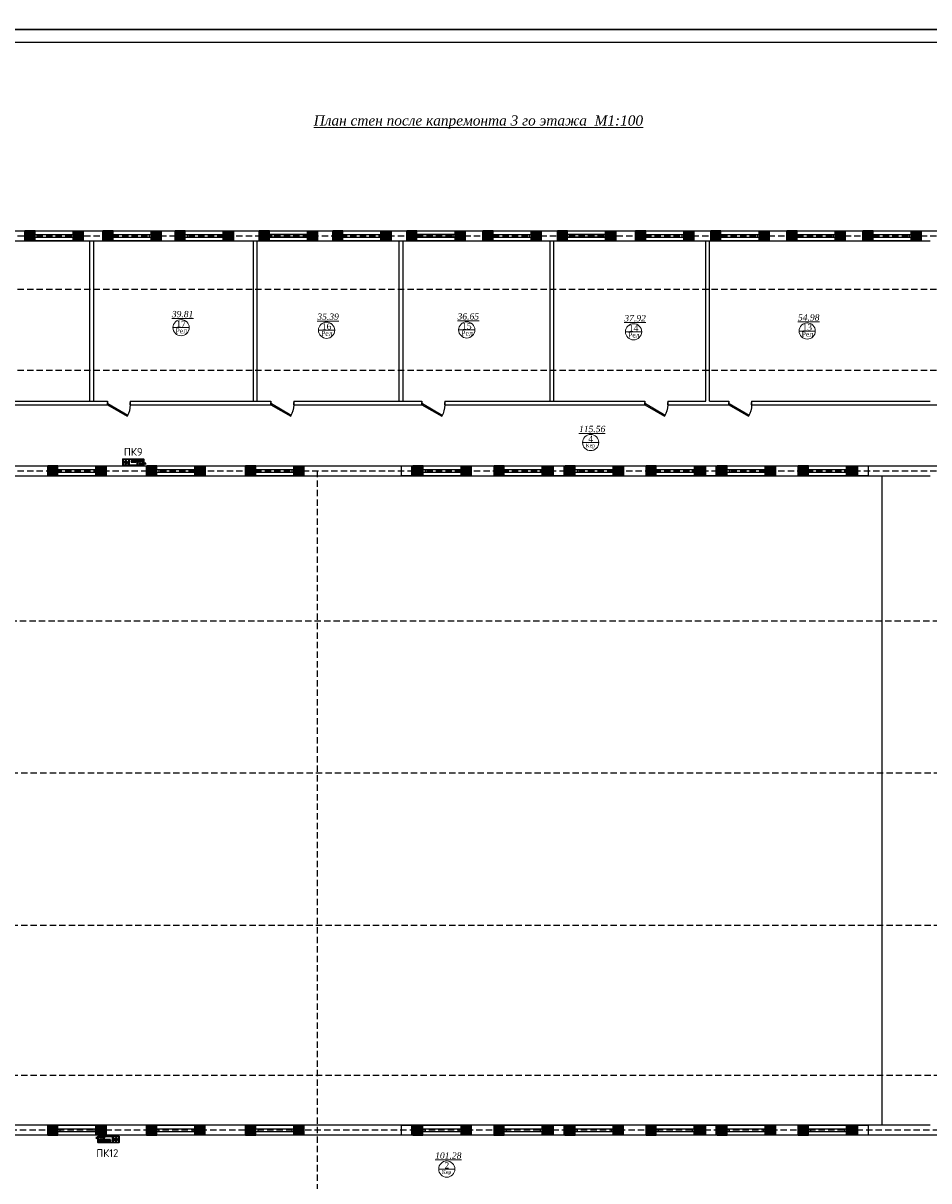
# Model space of a CAD drawing. Header units: inches. Extents: x 8001 to 766003, y -84601 to 563258.
# Tile 150 of 169: x 488235 to 523955, y 248384 to 294038. Entities that reach past the tile are written whole.
import ezdxf

# ---------------------------------------------------------------- set-up
doc = ezdxf.new("R2010")
doc.units = ezdxf.units.IN
doc.header["$MEASUREMENT"] = 0
doc.linetypes.add('( Hidden )', pattern=[0.375, 0.25, -0.125])
doc.linetypes.add('ACAD_ISO10W100', pattern=[18, 12, -3, 0, -3])
for name, color, linetype, lineweight in [("''Pojarniy liniya''", 150, 'Continuous', 30), ('.', 7, 'Continuous', 15), ('СТЕНЫ', 7, 'Continuous', 40)]:
    doc.layers.add(name, color=color, linetype=linetype, lineweight=lineweight)
doc.styles.get("Standard").update_dxf_attribs({"font": 'arial.ttf'})
doc.styles.add('TIEMS', font='times.ttf')
pattern_1 = [(45, (1276666.25, 1731302.557), (-27.5771645, 27.5771645), []), (45, (1276668.25, 1731302.557), (-27.5771645, 27.5771645), [])]

# ---------------------------------------------------------------- blocks, each defined once
blk = doc.blocks.new('*U283')
at = {"color": 5}
for p, q in [((-36, 0), (-36, 4)), ((0, 0), (0, 4))]:
    blk.add_line(p, q, dxfattribs=at)
blk.add_lwpolyline([(0, 0), (-31.2, -18), (-32.1, -16.5), (-0.9, 1.5)], close=True, dxfattribs=at)
blk.add_arc((0, 0), 36, 180, 210, dxfattribs=at)
blk = doc.blocks.new('ffffffffffffffffffddddddddffc')
for p, q in [((3267075, 646526), (3267075, 646926)), ((3269375, 646526), (3269375, 646926)), ((3270275, 646526), (3270275, 646926)), ((3272575, 646526), (3272575, 646926)), ((3272575, 646526), (3272575, 646926)), ((3273075, 646526), (3273075, 646926)), ((3275375, 646526), (3275375, 646926)), ((3276275, 646526), (3276275, 646926)), ((3278575, 646526), (3278575, 646926)), ((3278575, 646526), (3278575, 646926)), ((3279075, 646526), (3279075, 646926)), ((3281375, 646526), (3281375, 646926)), ((3282275, 646526), (3282275, 646926)), ((3284575, 646526), (3284575, 646926)), ((3284575, 646526), (3284575, 646926))]:
    blk.add_line(p, q)
at = {"color": 5}
for p, q in [((3267075, 646776), (3269375, 646776)), ((3267075, 646676), (3269375, 646676)), ((3270275, 646776), (3272575, 646776)), ((3270275, 646676), (3272575, 646676)), ((3273075, 646776), (3275375, 646776)), ((3273075, 646676), (3275375, 646676)), ((3276275, 646776), (3278575, 646776)), ((3276275, 646676), (3278575, 646676)), ((3279075, 646776), (3281375, 646776)), ((3279075, 646676), (3281375, 646676)), ((3282275, 646776), (3284575, 646776)), ((3282275, 646676), (3284575, 646676))]:
    blk.add_line(p, q, dxfattribs=at)
for points in [[(3266625, 646926), (3267025, 646926), (3267025, 646526), (3266625, 646526)], [(3266625, 646926), (3267025, 646926), (3267025, 646526), (3266625, 646526)], [(3272625, 646926), (3273025, 646926), (3273025, 646526), (3272625, 646526)], [(3272625, 646926), (3273025, 646926), (3273025, 646526), (3272625, 646526)], [(3278625, 646926), (3279025, 646926), (3279025, 646526), (3278625, 646526)], [(3278625, 646926), (3279025, 646926), (3279025, 646526), (3278625, 646526)], [(3284625, 646926), (3285025, 646926), (3285025, 646526), (3284625, 646526)]]:
    blk.add_lwpolyline(points, close=True)
blk = doc.blocks.new('gggggggggggggggffffffffffgc')
at = {"layer": '.'}
h = blk.add_hatch(dxfattribs=at)
h.set_pattern_fill('JIS_LC_8', color=32, scale=5)
h.set_pattern_definition(pattern_1)
h.paths.add_polyline_path([(1969330, 2113298), (1968930, 2113298), (1968930, 2112898), (1969330, 2112898)])
h = blk.add_hatch(dxfattribs=at)
h.set_pattern_fill('JIS_LC_8', color=32, scale=5)
h.set_pattern_definition(pattern_1)
h.paths.add_polyline_path([(1970830, 2113298), (1971230, 2113298), (1971230, 2112898), (1970830, 2112898)])
for p, q in [((1968930, 2113298), (1968930, 2112898)), ((1968930, 2113298), (1968930, 2112898)), ((1971230, 2113298), (1971230, 2112898))]:
    blk.add_line(p, q)
at = {"color": 5}
for p, q in [((1969330, 2113148), (1970830, 2113148)), ((1969330, 2113048), (1970830, 2113048))]:
    blk.add_line(p, q, dxfattribs=at)
for points in [[(1969330, 2113298), (1968930, 2113298), (1968930, 2112898), (1969330, 2112898)], [(1970830, 2113298), (1971230, 2113298), (1971230, 2112898), (1970830, 2112898)]]:
    blk.add_lwpolyline(points, close=True)
at = {"color": 0}
blk.add_lwpolyline([(1969330, 2113298), (1970830, 2113298), (1970830, 2112898), (1969330, 2112898)], close=True, dxfattribs=at)
at = {"color": 5}
for points in [[(1969410, 2113148), (1969410, 2113048)], [(1970750, 2113148), (1970750, 2113048)]]:
    blk.add_lwpolyline(points, dxfattribs=at)
blk = doc.blocks.new('hkgk')
at = {"color": 1, "linetype": '( Hidden )', "ltscale": 1000}
for p, q in [((170227.6, 101929.3), (231321.2, 101929.3)), ((170227.6, 99829.3), (231321.2, 99829.3)), ((170227.6, 96629.3), (231321.2, 96629.3)), ((170227.6, 92659.3), (231321.2, 92659.3)), ((197789.7, 92659.3), (197789.7, 50364.7)), ((231321.2, 86734.3), (170227.6, 86734.3)), ((231371.2, 80734.3), (170227.6, 80734.3)), ((231371.2, 74734.3), (170227.6, 74734.3)), ((231371.2, 68809.3), (170227.6, 68809.3)), ((231321.2, 66659.3), (170227.6, 66659.3))]:
    blk.add_line(p, q, dxfattribs=at)
for p, q in [((176571.2, 102129.3), (231521.2, 102129.3)), ((186269, 101729.3), (186269, 102129.3)), ((188569, 101729.3), (188569, 102129.3)), ((189347.7, 101729.3), (189347.7, 102129.3)), ((191647.7, 101729.3), (191647.7, 102129.3)), ((192192.7, 101729.3), (192192.7, 102129.3)), ((194492.7, 101729.3), (194492.7, 102129.3)), ((195512.7, 101729.3), (195512.7, 102129.3)), ((197812.7, 101729.3), (197812.7, 102129.3)), ((198412.7, 101729.3), (198412.7, 102129.3)), ((200712.7, 101729.3), (200712.7, 102129.3)), ((201332.7, 101729.3), (201332.7, 102129.3)), ((203632.7, 101729.3), (203632.7, 102129.3)), ((204332.7, 101729.3), (204332.7, 102129.3)), ((206632.7, 101729.3), (206632.7, 102129.3)), ((207272.7, 101729.3), (207272.7, 102129.3)), ((209572.7, 101729.3), (209572.7, 102129.3)), ((210352.7, 101729.3), (210352.7, 102129.3)), ((212652.7, 101729.3), (212652.7, 102129.3)), ((213322.7, 101729.3), (213322.7, 102129.3)), ((215622.7, 101729.3), (215622.7, 102129.3)), ((216322.7, 101729.3), (216322.7, 102129.3)), ((218622.7, 101729.3), (218622.7, 102129.3)), ((219322.7, 101729.3), (219322.7, 102129.3)), ((221622.7, 101729.3), (221622.7, 102129.3)), ((182621.2, 101729.3), (221971.2, 101729.3)), ((188821.2, 101729.3), (188821.2, 95409.3)), ((188971.2, 101729.3), (188971.2, 95409.3)), ((195271.2, 101729.3), (195271.2, 95409.3)), ((195421.2, 101729.3), (195421.2, 95409.3)), ((201021.2, 101729.3), (201021.2, 95409.3)), ((201171.2, 101729.3), (201171.2, 95409.3)), ((206971.2, 101729.3), (206971.2, 95409.3)), ((207121.2, 101729.3), (207121.2, 95409.3)), ((213121.2, 95409.3), (213121.2, 101729.3)), ((213271.2, 95409.3), (213271.2, 101729.3)), ((184621.2, 95409.3), (189521.2, 95409.3)), ((184621.2, 95259.3), (189521.2, 95259.3)), ((189521.2, 95409.3), (189521.2, 95259.3)), ((190421.2, 95409.3), (195571.2, 95409.3)), ((190421.2, 95409.3), (190421.2, 95259.3)), ((190421.2, 95259.3), (195971.2, 95259.3)), ((195421.2, 95409.3), (195971.2, 95409.3)), ((195971.2, 95409.3), (195971.2, 95259.3)), ((196871.2, 95409.3), (201927.6, 95409.3)), ((196871.2, 95409.3), (196871.2, 95259.3)), ((196871.2, 95259.3), (201927.6, 95259.3)), ((201927.6, 95409.3), (201927.6, 95259.3)), ((202827.6, 95409.3), (210721.2, 95409.3)), ((202827.6, 95409.3), (202827.6, 95259.3)), ((202827.6, 95259.3), (210721.2, 95259.3)), ((210721.2, 95409.3), (210721.2, 95259.3)), ((211621.2, 95409.3), (213121.2, 95409.3)), ((211621.2, 95409.3), (211621.2, 95259.3)), ((211621.2, 95259.3), (214027.6, 95259.3)), ((213271.2, 95409.3), (214027.6, 95409.3)), ((214027.6, 95409.3), (214027.6, 95259.3)), ((214927.6, 95409.3), (221971.2, 95409.3)), ((214927.6, 95409.3), (214927.6, 95259.3)), ((214927.6, 95259.3), (222621.2, 95259.3)), ((183396.2, 92859.3), (222371.2, 92859.3)), ((187171.2, 92459.3), (187171.2, 92859.3)), ((187171.2, 92459.3), (187171.2, 92859.3)), ((189471.2, 92459.3), (189471.2, 92859.3)), ((189471.2, 92459.3), (189471.2, 92859.3)), ((191071.2, 92459.3), (191071.2, 92859.3)), ((191071.2, 92459.3), (191071.2, 92859.3)), ((193371.2, 92459.3), (193371.2, 92859.3)), ((193371.2, 92459.3), (193371.2, 92859.3)), ((194971.2, 92459.3), (194971.2, 92859.3)), ((194971.2, 92459.3), (194971.2, 92859.3)), ((197271.2, 92459.3), (197271.2, 92859.3)), ((197271.2, 92459.3), (197271.2, 92859.3)), ((180171.2, 92459.3), (221971.2, 92459.3)), ((220071.2, 92459.3), (220071.2, 66859.3)), ((189186.3, 66859.3), (182691.2, 66859.3)), ((187171.2, 66459.3), (187171.2, 66859.3)), ((187171.2, 66459.3), (187171.2, 66859.3)), ((221971.2, 66859.3), (189186.3, 66859.3)), ((189471.2, 66459.3), (189471.2, 66859.3)), ((189471.2, 66459.3), (189471.2, 66859.3)), ((191071.2, 66459.3), (191071.2, 66859.3)), ((191071.2, 66459.3), (191071.2, 66859.3)), ((193371.2, 66459.3), (193371.2, 66859.3)), ((193371.2, 66459.3), (193371.2, 66859.3)), ((194971.2, 66459.3), (194971.2, 66859.3)), ((194971.2, 66459.3), (194971.2, 66859.3)), ((197271.2, 66459.3), (197271.2, 66859.3)), ((197271.2, 66459.3), (197271.2, 66859.3)), ((222371.2, 66459.3), (182691.2, 66459.3))]:
    blk.add_line(p, q)
at = {"color": 5}
for p, q in [((186269, 101979.3), (188569, 101979.3)), ((186269, 101879.3), (188569, 101879.3)), ((189347.7, 101979.3), (191647.7, 101979.3)), ((189347.7, 101879.3), (191647.7, 101879.3)), ((192192.7, 101979.3), (194492.7, 101979.3)), ((192192.7, 101879.3), (194492.7, 101879.3)), ((197812.7, 101979.3), (195512.7, 101979.3)), ((197812.7, 101879.3), (195512.7, 101879.3)), ((198412.7, 101979.3), (200712.7, 101979.3)), ((198412.7, 101879.3), (200712.7, 101879.3)), ((203632.7, 101979.3), (201332.7, 101979.3)), ((203632.7, 101879.3), (201332.7, 101879.3)), ((204332.7, 101979.3), (206632.7, 101979.3)), ((204332.7, 101879.3), (206632.7, 101879.3)), ((209572.7, 101979.3), (207272.7, 101979.3)), ((209572.7, 101879.3), (207272.7, 101879.3)), ((210352.7, 101979.3), (212652.7, 101979.3)), ((210352.7, 101879.3), (212652.7, 101879.3)), ((213322.7, 101979.3), (215622.7, 101979.3)), ((213322.7, 101879.3), (215622.7, 101879.3)), ((216322.7, 101979.3), (218622.7, 101979.3)), ((216322.7, 101879.3), (218622.7, 101879.3)), ((219322.7, 101979.3), (221622.7, 101979.3)), ((219322.7, 101879.3), (221622.7, 101879.3)), ((187171.2, 92709.3), (189471.2, 92709.3)), ((191071.2, 92709.3), (193371.2, 92709.3)), ((194971.2, 92709.3), (197271.2, 92709.3)), ((187171.2, 92609.3), (189471.2, 92609.3)), ((191071.2, 92609.3), (193371.2, 92609.3)), ((194971.2, 92609.3), (197271.2, 92609.3)), ((187171.2, 66709.3), (189471.2, 66709.3)), ((191071.2, 66709.3), (193371.2, 66709.3)), ((194971.2, 66709.3), (197271.2, 66709.3)), ((187171.2, 66609.3), (189471.2, 66609.3)), ((191071.2, 66609.3), (193371.2, 66609.3)), ((194971.2, 66609.3), (197271.2, 66609.3))]:
    blk.add_line(p, q, dxfattribs=at)
at = {"lineweight": 0, "ltscale": 100}
for p, q in [((192108.7, 98306.4), (192748.7, 98306.4)), ((197847.5, 98203.2), (198487.5, 98203.2)), ((203376.5, 98215.8), (204016.5, 98215.8)), ((216803, 98172.5), (217443, 98172.5)), ((209955.1, 98142.5), (210595.1, 98142.5)), ((208262.3, 93774.5), (208902.3, 93774.5)), ((202588.2, 65122.2), (203228.2, 65122.2))]:
    blk.add_line(p, q, dxfattribs=at)
at = {"layer": 'СТЕНЫ', "color": 0, "linetype": 'ByBlock', "lineweight": 0, "ltscale": 100}
for centre in [(192428.7, 98306.4), (198167.5, 98203.2), (203696.5, 98215.8), (210275.1, 98142.5), (217123, 98172.5), (208582.3, 93774.5), (202908.2, 65122.2)]:
    blk.add_circle(centre, 320, dxfattribs=at)
at = {"color": 0}
for p in [(-1782660.7, -2011168.9), (-1779582, -2011168.9), (-1776737, -2011168.9), (-1773417, -2011168.9), (-1770517, -2011168.9), (-1767597, -2011168.9), (-1764597, -2011168.9), (-1761657, -2011168.9), (-1758577, -2011168.9), (-1755607, -2011168.9), (-1752607, -2011168.9), (-1749607, -2011168.9), (-1781757, -2020438.9), (-1777857, -2020438.9), (-1773957, -2020438.9), (-1767358.5, -2020438.9), (-1764158.5, -2020438.9), (-1761358.5, -2020438.9), (-1758158.5, -2020438.9), (-1755358.5, -2020438.9), (-1752158.5, -2020438.9), (-1781758.5, -2046438.9), (-1777858.5, -2046438.9), (-1773958.5, -2046438.9), (-1767360.1, -2046438.9), (-1764160.1, -2046438.9), (-1761360.1, -2046438.9), (-1758160.1, -2046438.9), (-1755360.1, -2046438.9), (-1752160.1, -2046438.9)]:
    blk.add_blockref('gggggggggggggggffffffffffgc', p, dxfattribs=at)
at = {"color": 5, "xscale": -25, "yscale": 25, "zscale": 25}
for p in [(189521.2, 95259.3), (195971.2, 95259.3), (201927.6, 95259.3), (210721.2, 95259.3), (214027.6, 95259.3)]:
    blk.add_blockref('*U283', p, dxfattribs=at)
for p in [(-3065503.8, -554066.3), (-3065503.8, -580066.3)]:
    blk.add_blockref('ffffffffffffffffffddddddddffc', p)
at = {"lineweight": 0, "ltscale": 100, "char_height": 250, "attachment_point": 5, "style": 'TIEMS'}
for s, insert in [('\\A1;{\\fTimes New Roman|b0|i1|c204|p18;\\L39.81}', (192487.7, 98838.6)), ('\\A1;{\\fTimes New Roman|b0|i1|c204|p18;\\L35.39}', (198226.5, 98735.4)), ('\\A1;{\\fTimes New Roman|b0|i1|c204|p18;\\L36.65}', (203755.6, 98748)), ('\\A1;{\\fTimes New Roman|b0|i1|c204|p18;\\L37.92}', (210334.2, 98674.7)), ('\\A1;{\\fTimes New Roman|b0|i1|c204|p18;\\L54.98}', (217182.1, 98704.7)), ('\\A1;17', (192430.8, 98454.6)), ('\\A1;16', (198169.6, 98351.5)), ('\\A1;15', (203698.7, 98364)), ('\\A1;14', (210277.3, 98290.7)), ('\\A1;13', (217125.2, 98320.7)), ('\\A1;{\\fTimes New Roman|b0|i1|c204|p18;\\L115.56}', (208641.4, 94306.7)), ('\\A1;4', (208584.5, 93922.8)), ('\\A1;{\\fTimes New Roman|b0|i1|c204|p18;\\L101.28}', (202967.3, 65654.4)), ('\\A1;2', (202910.4, 65270.4))]:
    blk.add_mtext(s, dxfattribs=dict(at, insert=insert))
at = {"lineweight": 0, "ltscale": 100, "width": 1156.471, "attachment_point": 5, "style": 'TIEMS'}
for s, insert, char_height in [('\\A1;Рел', (192437.3, 98180.5), 200), ('\\A1;Рел', (198176.1, 98077.3), 200), ('\\A1;Рел', (203705.1, 98089.9), 200), ('\\A1;Рел', (210283.8, 98016.6), 200), ('\\A1;Рел', (217131.6, 98046.6), 200), ('\\A1;Кер', (208573.2, 93635.4), 150), ('\\A1;Кер', (202899.1, 64983.1), 150)]:
    blk.add_mtext(s, dxfattribs=dict(at, insert=insert, char_height=char_height))
blk = doc.blocks.new('ognetushetel')
at = {"color": 1, "lineweight": 30}
blk.add_lwpolyline([(11758980, 987576), (11758972, 987572)], dxfattribs=at)
blk.add_circle((11759055, 987572), 14.1, dxfattribs=at)
blk.add_arc((11759055, 987572), 62.9, 208.2346, 197.5885, dxfattribs=at)
for points, knots in [([(11759044, 987564), (11759022, 987548), (11758991, 987530), (11758976, 987561), (11758972, 987572)], [24.243869, 24.243869, 24.243869, 24.243869, 163.088085, 233.334461, 233.334461, 233.334461, 233.334461]), ([(11759041, 987574), (11759041, 987574), (11759041, 987574), (11759037, 987571), (11759033, 987569), (11759027, 987564), (11759023, 987562), (11759018, 987559), (11759015, 987557), (11759011, 987555), (11759009, 987554), (11759006, 987553), (11759005, 987553), (11759002, 987552), (11759001, 987552), (11758999, 987552), (11758999, 987552), (11758998, 987552), (11758997, 987552), (11758996, 987553), (11758996, 987553), (11758995, 987553), (11758995, 987553), (11758994, 987554), (11758994, 987554), (11758994, 987554), (11758994, 987554), (11758993, 987554), (11758993, 987555), (11758992, 987556), (11758991, 987556), (11758990, 987558), (11758990, 987559), (11758988, 987560), (11758988, 987562), (11758986, 987564), (11758986, 987565), (11758984, 987568), (11758983, 987570), (11758982, 987574), (11758981, 987575), (11758980, 987576)], [17.449433, 17.449433, 17.449433, 17.449433, 18.410729, 18.410729, 41.732103, 41.732103, 65.053477, 65.053477, 82.288252, 82.288252, 99.523028, 99.523028, 112.191671, 112.191671, 124.860315, 124.860315, 134.460495, 134.460495, 144.060676, 144.060676, 153.660857, 153.660857, 160.689906, 160.689906, 163.505135, 163.505135, 166.320365, 166.320365, 171.950824, 171.950824, 181.528636, 181.528636, 191.106447, 191.106447, 200.684258, 200.684258, 210.26207, 210.26207, 225.346768, 225.346768, 233.334461, 233.334461, 233.334461, 233.334461])]:
    blk.add_open_spline(points, degree=3, knots=knots, dxfattribs=at)
blk = doc.blocks.new('ognetusadfddasf')
at = {"color": 1, "linetype": 'ACAD_ISO10W100'}
for p, q in [((11758255, 987510), (11758629, 987510)), ((11758287, 987463), (11758287, 987560))]:
    blk.add_line(p, q, dxfattribs=at)
at = {"color": 0, "const_width": 3.91}
for points in [[(11758310, 987510, 1), (11758265, 987510, 1)], [(11758440, 987542, -1), (11758500, 987542, -1)], [(11758446, 987542, -1), (11758494, 987542, -1)], [(11758462, 987540, -1), (11758478, 987540, -1)]]:
    blk.add_lwpolyline(points, format="xyb", close=True, dxfattribs=at)
at = {"color": 1}
for points, const_width in [([(11758303, 987526), (11758416, 987526)], 6.52), ([(11758573, 987571), (11758573, 987576)], 3.91), ([(11758597, 987572), (11758597, 987577)], 3.91), ([(11758620, 987572), (11758620, 987577)], 3.91), ([(11758302, 987492), (11758418, 987492)], 6.52)]:
    blk.add_lwpolyline(points, dxfattribs=dict(at, const_width=const_width))
at = {"color": 1, "linetype": 'Continuous', "lineweight": 30}
for points in [[(11758933, 987697), (11758346, 987697), (11758346, 987447), (11758933, 987447)], [(11758920, 987456), (11758353, 987456), (11758353, 987688), (11758920, 987688)], [(11758357, 987639), (11758393, 987639), (11758393, 987657), (11758357, 987657)], [(11758813, 987636), (11758398, 987636), (11758398, 987591), (11758813, 987591)], [(11758933, 987697), (11759177, 987697), (11759177, 987447), (11758933, 987447)], [(11758943, 987687), (11759167, 987687), (11759167, 987457), (11758943, 987457)]]:
    blk.add_lwpolyline(points, close=True, dxfattribs=at)
at = {"color": 1, "linetype": 'Continuous', "const_width": 9.78}
blk.add_lwpolyline([(11758644, 987547), (11758837, 987547, 0.414214), (11758848, 987558), (11758848, 987656, 0.414214), (11758837, 987666), (11758384, 987666, 0.414214), (11758373, 987656), (11758373, 987558, 0.414214), (11758384, 987547), (11758414, 987547)], format="xyb", dxfattribs=at)
at = {"color": 0}
for points, const_width in [([(11758419, 987488), (11758419, 987532), (11758432, 987532), (11758432, 987488), (11758420, 987488), (11758420, 987500), (11758432, 987500)], 3.91), ([(11758420, 987518), (11758430, 987518)], 3.91), ([(11758450, 987526), (11758464, 987536)], 10.4), ([(11758464, 987547), (11758454, 987559)], 10.4), ([(11758486, 987525), (11758477, 987535)], 10.4), ([(11758477, 987547), (11758489, 987556)], 10.4), ([(11758519, 987488), (11758519, 987532), (11758532, 987532), (11758532, 987488), (11758521, 987488), (11758521, 987500), (11758532, 987500)], 3.91), ([(11758521, 987518), (11758530, 987518)], 3.91), ([(11758534, 987522), (11758540, 987522)], 3.91), ([(11758540, 987500), (11758552, 987500)], 3.91), ([(11758542, 987486), (11758552, 987486), (11758552, 987534), (11758542, 987534), (11758542, 987486)], 3.91), ([(11758544, 987518), (11758552, 987518)], 3.91), ([(11758560, 987563), (11758627, 987563), (11758627, 987570), (11758562, 987570), (11758562, 987564)], 3.91), ([(11758561, 987546), (11758626, 987546), (11758626, 987555), (11758562, 987555), (11758562, 987545)], 3.91), ([(11758570, 987556), (11758570, 987561)], 3.91), ([(11758619, 987558), (11758619, 987563)], 3.91), ([(11758532, 987494), (11758540, 987494)], 3.91)]:
    blk.add_lwpolyline(points, dxfattribs=dict(at, const_width=const_width))
at = {"color": 0, "const_width": 3.91}
for points in [[(11758434, 987522, -0.034378), (11758444, 987527, -0.277298)], [(11758521, 987498, -0.141119), (11758486, 987481, -0.36115)], [(11758498, 987531, -0.074044), (11758521, 987522, -0.277298)], [(11758487, 987481, -0.211295), (11758432, 987494, -0.36115)]]:
    blk.add_lwpolyline(points, format="xyb", dxfattribs=at)
at = {"color": 1, "linetype": 'Continuous', "const_width": 9.78}
blk.add_lwpolyline([(11758512, 987547), (11758555, 987547)], dxfattribs=at)
at = {"color": 1, "const_width": 3.91}
for points in [[(11758566, 987550, -0.525284), (11758552, 987527, -0.446261)], [(11758619, 987549, -0.534396), (11758552, 987490, -0.508966)]]:
    blk.add_lwpolyline(points, format="xyb", dxfattribs=at)
at = {"color": 1, "linetype": 'Continuous', "lineweight": 30}
blk.add_circle((11758813, 987614), 22.9, dxfattribs=at)
at = {"color": 0}
for centre, radius, start, end in [((11758520, 987520), 1.59, 120.996, 59.0017), ((11758523, 987519), 1.09, 247.0886, 112.9091), ((11758567, 987550), 0.568, 336.928, 203.0696), ((11758521, 987498), 0, 359.9988, 84.6066)]:
    blk.add_arc(centre, radius, start, end, dxfattribs=at)
at = {"color": 1, "linetype": 'Continuous', "lineweight": 30}
blk.add_arc((11758813, 987612), 30.7, 224.818, 127.8329, dxfattribs=at)
at = {"color": 150, "lineweight": 30}
blk.add_blockref('ognetushetel', (0, 0), dxfattribs=at)

msp = doc.modelspace()

# ---------------------------------------------------------------- linework, layer by layer
msp.add_lwpolyline([(458584.157, 363188.364), (558584.157, 363188.364), (558584.157, 293788.364), (458584.157, 293788.364)], close=True)

# ---------------------------------------------------------------- block references
at = {"color": 25}
msp.add_blockref('hkgk', (302034.134, 183724.902), dxfattribs=at)

# ---------------------------------------------------------------- texts
at = {"layer": 'СТЕНЫ', "color": 0, "lineweight": 13, "ltscale": 100, "insert": (506113.426, 290136.37), "char_height": 400, "width": 16289.20844, "attachment_point": 5, "style": 'TIEMS'}
msp.add_mtext('\\A1;{\\fTimes New Roman|b0|i1|c204|p18;\\L План стен после капремонта 3 го этажа  М1:100 }', dxfattribs=at)

# ---------------------------------------------------------------- next in the draw order: linework, layer by layer
for points in [[(458584.157, 293788.364), (558584.157, 293788.364), (558584.157, 224388.364), (458584.157, 224388.364)], [(460584.157, 293288.364), (558084.157, 293288.364), (558084.157, 224888.364), (460584.157, 224888.364)]]:
    msp.add_lwpolyline(points, close=True)

# ---------------------------------------------------------------- next in the draw order: block references
at = {"layer": "''Pojarniy liniya''", "ltscale": 15, "xscale": -1}
for p, rotation in [((12251175.701, -712800.957), 359.9904858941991), ((-11266996.351, 1239540.055), 179.990485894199)]:
    msp.add_blockref('ognetusadfddasf', p, dxfattribs=dict(at, rotation=rotation))

# ---------------------------------------------------------------- next in the draw order: texts
at = {"lineweight": 30, "char_height": 307.3448, "width": 1371.21743, "attachment_point": 3, "line_spacing_factor": 0.9}
for s, insert in [('{\\fISOCPEUR|b0|i0|c204|p34;ПК9}', (492942.69, 277287.264)), ('{\\fISOCPEUR|b0|i0|c204|p34;ПК12}', (491989.983, 249631.964))]:
    msp.add_mtext(s, dxfattribs=dict(at, insert=insert))

doc.saveas('drawing.dxf')
